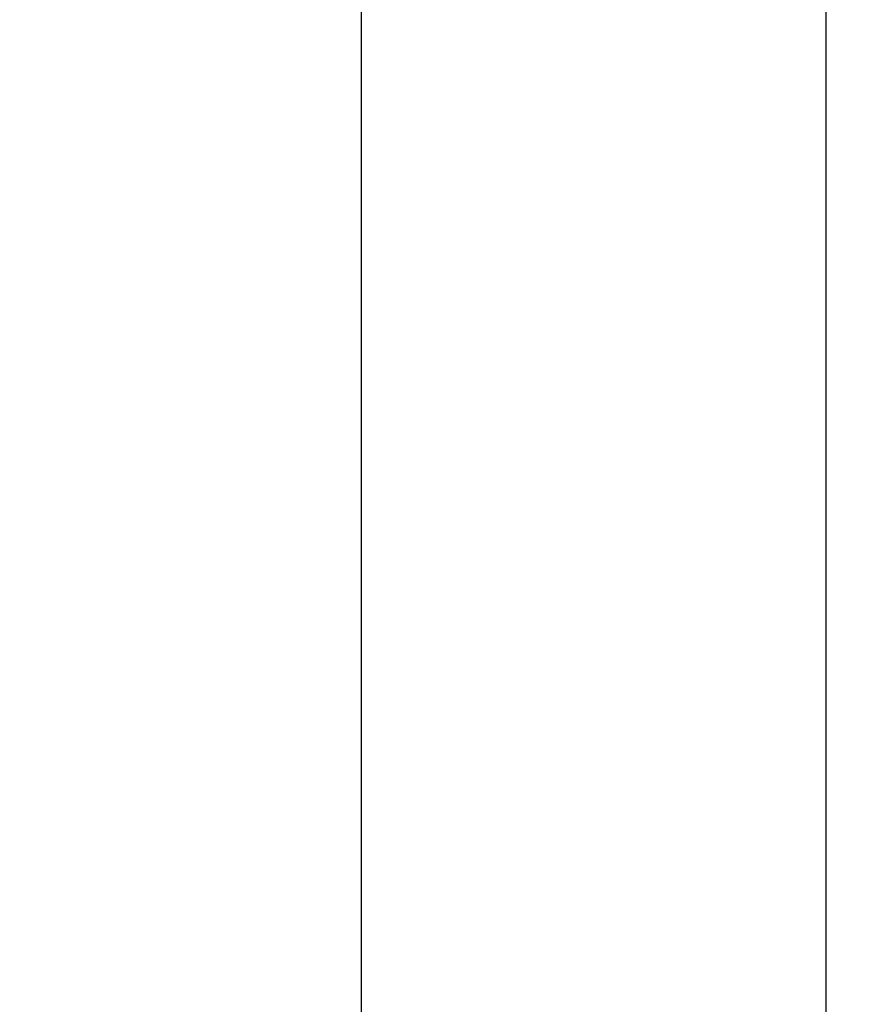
# Model space of a CAD drawing. Header units: inches. Extents: x 0 to 277, y 0 to 179.
# Tile 34 of 94: x 87.84 to 91.24, y 59.71 to 63.69. Entities that reach past the tile are written whole.
import ezdxf

# ---------------------------------------------------------------- set-up
doc = ezdxf.new("R2010")
doc.units = ezdxf.units.IN
doc.header["$LTSCALE"] = 15.20914
doc.header["$MEASUREMENT"] = 0
doc.layers.get('0').update_dxf_attribs({"linetype": 'CONTINUOUS'})
doc.layers.add('DIMENSIONS', color=7, linetype='CONTINUOUS')
doc.styles.get("Standard").update_dxf_attribs({"font": 'txt', "width": 0.8})
doc.dimstyles.new('DIMSTYLE_3', dxfattribs={"dimtxt": 1.268784, "dimasz": 1.626646, "dimexe": 0.09, "dimexo": 0.07, "dimgap": 0.039, "dimtad": 0, "dimtih": 1, "dimtoh": 1, "dimzin": 4, "dimdsep": 46, "dimtxsty": 'Standard', "dimblk": '_FILLED', "dimblk1": '_FILLED', "dimblk2": '_FILLED', "dimcen": 0.09, "dimadec": 0, "dimazin": 0, "dimtfac": 1, "dimtofl": 0, "dimtmove": 0, "dimatfit": 3, "dimldrblk": '_FILLED', "dimfxl": 0, "dimtolj": 1, "dimtzin": 4, "dimarcsym": 0})

# ---------------------------------------------------------------- blocks, each defined once
blk = doc.blocks.new('_FILLED')
at = {"color": 0, "linetype": 'ByBlock'}
blk.add_solid([(0, 0), (-1, 0.2), (-1, -0.2)], dxfattribs=at)
blk = doc.blocks.new('*D13')
at = {"layer": 'DIMENSIONS', "color": 2, "linetype": 'Continuous'}
for p, q in [((91.0932, 109.8409), (87.8399, 109.8409)), ((94.7182, 109.8409), (97.8426, 109.8409))]:
    blk.add_line(p, q, dxfattribs=at)
at = {"layer": 'DIMENSIONS', "color": 2, "linetype": 'Continuous', "xscale": 1.6266460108, "yscale": 1.6266460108, "zscale": 1.6266460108}
blk.add_blockref('_FILLED', (91.0932, 109.8409), dxfattribs=at)
at = {"layer": 'DIMENSIONS', "color": 2, "linetype": 'Continuous', "xscale": 1.6266460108, "yscale": 1.6266460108, "zscale": 1.6266460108, "rotation": 180}
blk.add_blockref('_FILLED', (94.7182, 109.8409), dxfattribs=at)
at = {"layer": 'DIMENSIONS', "color": 2, "linetype": 'Continuous', "insert": (98.477, 110.4753), "char_height": 1.26878, "width": 4.060108, "attachment_point": 1, "line_spacing_factor": 0.9}
blk.add_mtext('3.63', dxfattribs=at)

msp = doc.modelspace()

# ---------------------------------------------------------------- linework, layer by layer
at = {"color": 3, "linetype": 'Continuous'}
for p, q in [((89.2182, 121.0655), (89.2182, 58.7735)), ((91.0932, 58.7735), (91.0932, 121.0655))]:
    msp.add_line(p, q, dxfattribs=at)

# ---------------------------------------------------------------- dimensions: what is measured, and where the dimension line sits
at = {"layer": 'DIMENSIONS', "color": 2, "linetype": 'Continuous'}
dim = msp.add_linear_dim(base=(91.0932079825, 109.8408984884), p1=(94.7182079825, 120.0444787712), p2=(91.0932079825, 58.7934787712), angle=180, dimstyle='DIMSTYLE_3', dxfattribs=at)
dim.commit()
dim.dimension.update_dxf_attribs({"geometry": '*D13', "text_midpoint": (100.5070499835, 109.8408984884), "dimtype": 160})

doc.saveas('drawing.dxf')
